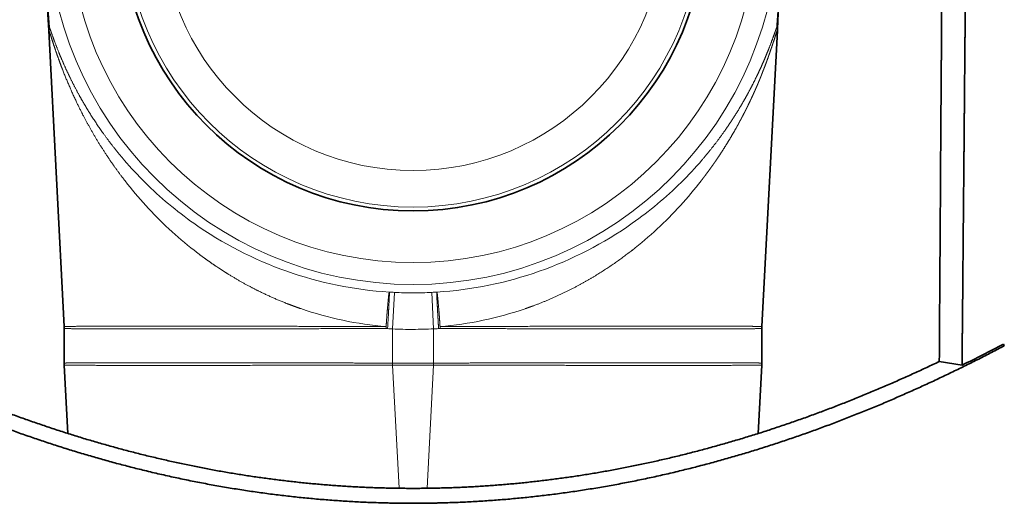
# Model space of a CAD drawing. Extents: x 25 to 383, y 51 to 280.
# Tile 8 of 11: x 334 to 361, y 200 to 213. Entities that reach past the tile are written whole.
import ezdxf

# ---------------------------------------------------------------- set-up
doc = ezdxf.new("R2010")
doc.units = 0
doc.layers.get('0').update_dxf_attribs({"lineweight": 13})

# ---------------------------------------------------------------- blocks, each defined once
blk = doc.blocks.new('BLOCK77')
at = {"color": 7, "lineweight": 35}
for p, q in [((-49.96, -208.85), (-51.26, -184.21)), ((51.26, -184.21), (49.96, -208.85)), ((-47.76, -250.83), (-49.89, -210.34)), ((47.76, -250.83), (49.89, -210.34))]:
    blk.add_line(p, q, dxfattribs=at)
at = {"color": 7, "lineweight": 35, "ltscale": 0.037131}
blk.add_line((-49.89, -210.34), (-49.96, -208.85), dxfattribs=at)
at = {"color": 7, "lineweight": 35, "ltscale": 0.037129}
blk.add_line((49.96, -208.85), (49.89, -210.34), dxfattribs=at)
at = {"color": 7, "lineweight": 13, "ltscale": 0.124981}
for p, q in [((-2.56, -246.16), (-2.81, -251.15)), ((2.81, -251.15), (2.56, -246.16))]:
    blk.add_line(p, q, dxfattribs=at)
at = {"color": 7, "lineweight": 35, "ltscale": 0.118453}
for p, q in [((-47.76, -251.09), (-47.76, -255.83)), ((47.76, -251.09), (47.76, -255.83))]:
    blk.add_line(p, q, dxfattribs=at)
at = {"color": 7, "lineweight": 13, "ltscale": 0.006669}
for p, q in [((-3.69, -251.09), (-3.69, -250.83)), ((3.69, -251.09), (3.69, -250.83))]:
    blk.add_line(p, q, dxfattribs=at)
at = {"color": 7, "lineweight": 13, "ltscale": 0.004981}
for p, q in [((-3.49, -251.11), (-3.69, -251.09)), ((3.69, -251.09), (3.49, -251.11))]:
    blk.add_line(p, q, dxfattribs=at)
at = {"color": 7, "lineweight": 13, "ltscale": 0.116955}
for p, q in [((-2.81, -251.15), (-2.81, -255.83)), ((2.81, -251.15), (2.81, -255.83))]:
    blk.add_line(p, q, dxfattribs=at)
at = {"color": 7, "lineweight": 35, "ltscale": 0.006551}
blk.add_line((80.82, -253.22), (80.95, -253.46), dxfattribs=at)
at = {"color": 7, "lineweight": 35, "ltscale": 0.234351}
blk.add_line((-47.26, -265.45), (-47.75, -256.09), dxfattribs=at)
at = {"color": 7, "lineweight": 13, "ltscale": 0.070134}
for p, q in [((-2.81, -255.83), (0, -255.83)), ((-2.81, -256.09), (0, -256.09)), ((2.81, -255.83), (0, -255.83)), ((0, -256.09), (2.81, -256.09))]:
    blk.add_line(p, q, dxfattribs=at)
at = {"color": 7, "lineweight": 13, "ltscale": 0.006543}
for p, q in [((-2.81, -256.09), (-2.81, -255.83)), ((2.81, -256.09), (2.81, -255.83))]:
    blk.add_line(p, q, dxfattribs=at)
at = {"color": 7, "lineweight": 13, "ltscale": 0.006542}
for p, q in [((-2.81, -256.09), (-2.81, -255.83)), ((2.81, -255.83), (2.81, -256.09))]:
    blk.add_line(p, q, dxfattribs=at)
at = {"color": 7, "lineweight": 13, "ltscale": 0.422089}
for p, q in [((-1.92, -272.95), (-2.81, -256.09)), ((1.92, -272.95), (2.81, -256.09))]:
    blk.add_line(p, q, dxfattribs=at)
at = {"color": 7, "lineweight": 35, "ltscale": 0.23435}
blk.add_line((47.26, -265.45), (47.75, -256.09), dxfattribs=at)
at = {"color": 7, "lineweight": 35, "ltscale": 0.006833}
blk.add_line((72.04, -255.61), (72.05, -255.33), dxfattribs=at)
at = {"color": 7, "lineweight": 35, "ltscale": 0.078855}
blk.add_line((75.16, -256.11), (72.04, -255.61), dxfattribs=at)
at = {"color": 7, "lineweight": 13}
for radius in [50.08, 47.08, 39.48, 34.48]:
    blk.add_circle((0, -195), radius, dxfattribs=at)
at = {"color": 7, "lineweight": 35}
blk.add_circle((0, -195), 40.01, dxfattribs=at)
at = {"color": 7, "lineweight": 13}
for centre, radius, start, end in [((-45.53, -208.62), 4.44, 183.0005, 196.7353), ((45.53, -208.62), 4.44, 343.2654, 356.9995), ((0.11, -193.93), 52.32, 220.7249, 225.3061), ((-0.11, -193.93), 52.32, 314.6936, 319.275), ((4.86, -196.42), 56.13, 217.9072, 222.3899), ((-0.03, -194.09), 52.11, 225.2924, 234.8685), ((-0.06, -193.97), 52.25, 305.145, 314.6945), ((-4.91, -196.37), 56.2, 317.6134, 322.0905), ((3.24, -197.96), 53.9, 222.3404, 231.9433), ((-3.32, -197.88), 54.01, 308.0669, 317.6503), ((0.05, -193.99), 52.23, 234.8575, 266.3761), ((-0.05, -193.99), 52.23, 273.6245, 305.142), ((0.06, -193.88), 52.34, 266.3751, 267.1327), ((0, -195), 51.22, 267.1328, 269.9999), ((0, -194.99), 51.23, 270, 272.8669), ((-0.04, -194.13), 52.09, 272.8666, 273.628), ((0.15, -203.46), 47.52, 250.9572, 265.3613), ((-0.14, -203.48), 47.5, 274.6345, 289.0442), ((-0.23, -204.66), 46.56, 265.9731, 266.8149), ((0, -195), 56.22, 267.1328, 269.9999), ((0, -194.99), 56.22, 270.0001, 272.8671), ((0.22, -204.63), 46.59, 273.1847, 274.026)]:
    blk.add_arc(centre, radius, start, end, dxfattribs=at)
at = {"color": 7, "lineweight": 35}
for centre, radius, start, end in [((-52.76, -251.09), 5, 360, 3), ((-52.76, -251.09), 5, 360, 3), ((52.76, -251.09), 5, 177.0001, 179.9999), ((52.76, -251.09), 5, 177, 180), ((52.76, -251.09), 5, 177, 180), ((-23.77, -54.71), 224.39, 296.1605, 297.7839), ((-42.76, -255.83), 5, 180, 183), ((-42.76, -255.83), 5, 180, 183.0005), ((42.76, -255.83), 5, 356.9995, 360), ((42.76, -255.83), 5, 357.0001, 359.9999), ((42.76, -255.83), 5, 356.9995, 360)]:
    blk.add_arc(centre, radius, start, end, dxfattribs=at)
for points, knots in [([(75.16, -256.11), (75.16, -255.94), (75.16, -255.77), (75.16, -255.6), (75.17, -255.26), (75.17, -254.93), (75.17, -254.76), (75.18, -253.76), (75.19, -252.76), (75.2, -251.92), (75.21, -250.23), (75.23, -248.55), (75.24, -247.75), (75.25, -246.55), (75.26, -245.37), (75.26, -245.03), (75.3, -241.02), (75.33, -237.01), (75.37, -233.2), (75.42, -227.76), (75.47, -222.32), (75.5, -218.39), (75.55, -213.29), (75.59, -208.19), (75.63, -204.68), (75.76, -189.77), (75.9, -174.83), (76, -163.22), (76.11, -151.23), (76.22, -139.22), (76.22, -138.94), (76.23, -138.22), (76.23, -137.49), (76.23, -137.26), (76.24, -136.18), (76.25, -135.1), (76.26, -134.4), (76.25, -133.52), (76.19, -132.65), (76.18, -132.48), (76.15, -132.14), (76.1, -131.8), (76.08, -131.63), (75.85, -130.27), (75.43, -128.95), (74.93, -127.84), (73.91, -126.19), (72.6, -124.78), (72.07, -124.28), (71.51, -123.83), (70.92, -123.42)], [0, 0, 0, 0, 0, 0, 1.201326, 1.201326, 1.201326, 2.392656, 2.392656, 2.392656, 8.352525, 8.352525, 8.352525, 14.426076, 14.426076, 14.426076, 16.813106, 16.813106, 16.813106, 43.010022, 43.010022, 43.010022, 55.461963, 55.461963, 55.461963, 79.225729, 79.225729, 79.225729, 161.158452, 161.158452, 161.158452, 163.683785, 163.683785, 163.683785, 166.297929, 166.297929, 166.297929, 171.253507, 171.253507, 171.253507, 172.461396, 172.461396, 172.461396, 173.669969, 173.669969, 173.669969, 182.126635, 182.126635, 182.126635, 187.179665, 187.179665, 187.179665, 187.179665, 187.179665, 187.179665]), ([(72.05, -255.33), (72.06, -252.74), (72.08, -250.14), (72.1, -247.49), (72.12, -243.86), (72.15, -240.2), (72.16, -239.11), (72.18, -235.92), (72.2, -232.7), (72.21, -230.46), (72.23, -227.42), (72.25, -224.42), (72.26, -223.49), (72.27, -221.85), (72.28, -220.21), (72.29, -219.39), (72.3, -217.73), (72.31, -216.08), (72.32, -215.25), (72.33, -213.56), (72.34, -211.87), (72.34, -211.13), (72.37, -207.68), (72.39, -204.21), (72.41, -201.57), (72.43, -197.92), (72.46, -194.25), (72.46, -193.27), (72.49, -190.11), (72.51, -186.92), (72.52, -184.75), (72.54, -181.72), (72.56, -178.72), (72.57, -177.91), (72.59, -173.95), (72.62, -170.03), (72.64, -166.98), (72.66, -163.76), (72.68, -160.53), (72.69, -160.34), (72.69, -159.19), (72.7, -157.98), (72.71, -156.9), (72.73, -154.18), (72.75, -151.19), (72.76, -149.36), (72.78, -146.12), (72.8, -143), (72.81, -141.62), (72.82, -139.9), (72.83, -138.33), (72.84, -137.94), (72.84, -137.35), (72.84, -136.78), (72.85, -136.58), (72.85, -136.19), (72.85, -135.8), (72.85, -135.61), (72.86, -135.03), (72.86, -134.44), (72.86, -134.05), (72.85, -133.4), (72.8, -132.74), (72.78, -132.49), (72.68, -131.83), (72.52, -131.18), (72.41, -130.79), (71.92, -129.48), (71.19, -128.27), (70.55, -127.48), (69.8, -126.8), (68.98, -126.23)], [0, 0, 0, 0, 0, 0, 25.095011, 25.095011, 25.095011, 34.360566, 34.360566, 34.360566, 55.033, 55.033, 55.033, 62.714489, 62.714489, 62.714489, 70.622777, 70.622777, 70.622777, 78.665816, 78.665816, 78.665816, 86.939088, 86.939088, 86.939088, 111.963936, 111.963936, 111.963936, 121.368063, 121.368063, 121.368063, 141.442841, 141.442841, 141.442841, 149.476173, 149.476173, 149.476173, 178.617818, 178.617818, 178.617818, 180.645195, 180.645195, 180.645195, 189.697214, 189.697214, 189.697214, 202.377053, 202.377053, 202.377053, 212.634699, 212.634699, 212.634699, 216.19524, 216.19524, 216.19524, 218.076681, 218.076681, 218.076681, 219.958122, 219.958122, 219.958122, 223.717543, 223.717543, 223.717543, 226.314885, 226.314885, 226.314885, 230.199136, 230.199136, 230.199136, 239.869821, 239.869821, 239.869821, 239.869821, 239.869821, 239.869821]), ([(-80.95, -253.46), (-66.94, -260.84), (-52.3, -267.01), (-37, -271.68), (-20.17, -274.51), (-3.25, -274.97), (-2.17, -274.99), (-1.08, -275), (0, -275)], [0, 0, 0, 0, 0, 0, 111.919152, 111.919152, 111.919152, 119.565496, 119.565496, 119.565496, 119.565496, 119.565496, 119.565496]), ([(80.95, -253.46), (66.94, -260.84), (52.3, -267.01), (37, -271.68), (20.17, -274.51), (3.25, -274.97), (2.17, -274.99), (1.08, -275), (0, -275)], [0, 0, 0, 0, 0, 0, 111.919152, 111.919152, 111.919152, 119.565683, 119.565683, 119.565683, 119.565683, 119.565683, 119.565683])]:
    blk.add_open_spline(points, degree=5, knots=knots, dxfattribs=at)
at = {"color": 7, "lineweight": 13}
for points, knots in [([(-51.14, -182.95), (-51.13, -183.22), (-51.13, -183.48), (-51.12, -183.77), (-51.09, -184.72), (-51.06, -185.74), (-51.03, -186.49), (-51, -187.49), (-50.95, -188.67), (-50.94, -188.91), (-50.91, -189.7), (-50.88, -190.58), (-50.85, -191.19), (-50.82, -192.03), (-50.77, -193.19), (-50.76, -193.36), (-50.74, -193.73), (-50.72, -194.12), (-50.71, -194.35), (-50.7, -194.7), (-50.68, -195.13), (-50.67, -195.26), (-50.66, -195.53), (-50.64, -195.83), (-50.64, -195.97), (-50.62, -196.24), (-50.61, -196.53), (-50.6, -196.68), (-50.59, -196.92), (-50.58, -197.17), (-50.57, -197.27), (-50.56, -197.48), (-50.55, -197.68), (-50.54, -197.79), (-50.53, -198.03), (-50.52, -198.25), (-50.51, -198.39), (-50.5, -198.62), (-50.49, -198.83), (-50.48, -198.92), (-50.47, -199.1), (-50.46, -199.26), (-50.46, -199.34), (-50.44, -199.77), (-50.42, -200.12), (-50.4, -200.38), (-50.38, -200.82), (-50.35, -201.22), (-50.34, -201.39), (-50.3, -202.11), (-50.27, -202.66), (-50.24, -203.05), (-50.21, -203.55), (-50.18, -204.03), (-50.17, -204.13), (-50.12, -205.07), (-50.06, -205.85), (-50.02, -206.46), (-49.96, -207.36), (-49.9, -208.19), (-49.88, -208.49), (-49.85, -208.95), (-49.82, -209.39), (-49.81, -209.57), (-49.79, -209.73), (-49.78, -209.9)], [0, 0, 0, 0, 0, 0, 18.988184, 18.988184, 18.988184, 63.621215, 63.621215, 63.621215, 73.710841, 73.710841, 73.710841, 97.811914, 97.811914, 97.811914, 101.773045, 101.773045, 101.773045, 106.329066, 106.329066, 106.329066, 108.44046, 108.44046, 108.44046, 110.147803, 110.147803, 110.147803, 111.469195, 111.469195, 111.469195, 112.341911, 112.341911, 112.341911, 113.214627, 113.214627, 113.214627, 114.352444, 114.352444, 114.352444, 115.303828, 115.303828, 115.303828, 116.264795, 116.264795, 116.264795, 120.471158, 120.471158, 120.471158, 123.818128, 123.818128, 123.818128, 135.875129, 135.875129, 135.875129, 139.476142, 139.476142, 139.476142, 167.404653, 167.404653, 167.404653, 182.969714, 182.969714, 182.969714, 193.097395, 193.097395, 193.097395, 193.097395, 193.097395, 193.097395]), ([(49.78, -209.9), (49.8, -209.7), (49.81, -209.49), (49.83, -209.27), (49.86, -208.84), (49.89, -208.38), (49.91, -208.14), (49.94, -207.67), (49.97, -207.17), (49.99, -206.93), (50.03, -206.37), (50.07, -205.77), (50.09, -205.44), (50.12, -204.98), (50.15, -204.49), (50.16, -204.36), (50.17, -204.23), (50.18, -204.09), (50.18, -204.07), (50.18, -204.02), (50.18, -203.97), (50.19, -203.95), (50.19, -203.87), (50.2, -203.8), (50.2, -203.77), (50.21, -203.62), (50.22, -203.46), (50.22, -203.37), (50.24, -203.07), (50.26, -202.76), (50.27, -202.56), (50.3, -202.19), (50.32, -201.77), (50.33, -201.59), (50.35, -201.26), (50.37, -200.89), (50.38, -200.73), (50.4, -200.37), (50.42, -199.97), (50.44, -199.74), (50.46, -199.38), (50.48, -198.93), (50.49, -198.8), (50.5, -198.57), (50.52, -198.32), (50.52, -198.23), (50.53, -198.04), (50.54, -197.84), (50.55, -197.73), (50.56, -197.47), (50.57, -197.21), (50.58, -197.07), (50.6, -196.74), (50.61, -196.47), (50.62, -196.32), (50.63, -196.04), (50.65, -195.79), (50.65, -195.67), (50.66, -195.41), (50.67, -195.18), (50.68, -195.06), (50.69, -194.77), (50.71, -194.52), (50.71, -194.38), (50.72, -194.16), (50.73, -193.95), (50.74, -193.88), (50.74, -193.73), (50.75, -193.58), (50.75, -193.51), (50.78, -193), (50.8, -192.55), (50.81, -192.19), (50.83, -191.74), (50.85, -191.33), (50.85, -191.24), (50.86, -191.04), (50.87, -190.84), (50.87, -190.76), (50.88, -190.54), (50.89, -190.34), (50.89, -190.2), (50.9, -190.01), (50.91, -189.82), (50.91, -189.74), (50.92, -189.65), (50.92, -189.56), (50.92, -189.54), (50.92, -189.51), (50.92, -189.47), (50.92, -189.45), (50.92, -189.42), (50.92, -189.4), (50.93, -189.38), (50.93, -189.36), (50.93, -189.33), (50.93, -189.32), (50.93, -189.28), (50.93, -189.24), (50.93, -189.21), (50.93, -189.16), (50.94, -189.11), (50.94, -189.1), (50.95, -188.7), (50.97, -188.33), (50.98, -188), (51, -187.38), (51.02, -186.8), (51.03, -186.52), (51.04, -186.1), (51.06, -185.69), (51.06, -185.54), (51.07, -185.24), (51.08, -184.95), (51.08, -184.83), (51.09, -184.53), (51.1, -184.23), (51.11, -184.15), (51.12, -183.81), (51.13, -183.48), (51.13, -183.3), (51.14, -183.12), (51.14, -182.95)], [0, 0, 0, 0, 0, 0, 18.035568, 18.035568, 18.035568, 36.076945, 36.076945, 36.076945, 53.400343, 53.400343, 53.400343, 73.150558, 73.150558, 73.150558, 78.633042, 78.633042, 78.633042, 79.737722, 79.737722, 79.737722, 80.842403, 80.842403, 80.842403, 83.261587, 83.261587, 83.261587, 87.724573, 87.724573, 87.724573, 95.711757, 95.711757, 95.711757, 101.377012, 101.377012, 101.377012, 105.385619, 105.385619, 105.385619, 109.762158, 109.762158, 109.762158, 111.509421, 111.509421, 111.509421, 112.456721, 112.456721, 112.456721, 113.414097, 113.414097, 113.414097, 114.915616, 114.915616, 114.915616, 116.825815, 116.825815, 116.825815, 118.810354, 118.810354, 118.810354, 121.425905, 121.425905, 121.425905, 124.968414, 124.968414, 124.968414, 127.259256, 127.259256, 127.259256, 129.567677, 129.567677, 129.567677, 143.604641, 143.604641, 143.604641, 148.599661, 148.599661, 148.599661, 153.625417, 153.625417, 153.625417, 159.647507, 159.647507, 159.647507, 164.347296, 164.347296, 164.347296, 165.14524, 165.14524, 165.14524, 165.928563, 165.928563, 165.928563, 166.711841, 166.711841, 166.711841, 167.49512, 167.49512, 167.49512, 168.961311, 168.961311, 168.961311, 170.784047, 170.784047, 170.784047, 193.642855, 193.642855, 193.642855, 215.42904, 215.42904, 215.42904, 228.362159, 228.362159, 228.362159, 241.931907, 241.931907, 241.931907, 256.810847, 256.810847, 256.810847, 274.749524, 274.749524, 274.749524, 274.749524, 274.749524, 274.749524]), ([(-49.78, -209.9), (-49.81, -209.85), (-49.83, -209.82), (-49.84, -209.8), (-49.87, -209.81), (-49.89, -209.88), (-49.89, -209.93), (-49.9, -210.02), (-49.89, -210.13), (-49.89, -210.15), (-49.89, -210.2), (-49.89, -210.25), (-49.89, -210.28), (-49.89, -210.31), (-49.89, -210.34)], [0, 0, 0, 0, 0, 0, 3.046332, 3.046332, 3.046332, 6.019854, 6.019854, 6.019854, 6.796582, 6.796582, 6.796582, 7.500562, 7.500562, 7.500562, 7.500562, 7.500562, 7.500562]), ([(-39.43, -230.9), (-40.17, -229.96), (-40.87, -229), (-41.55, -228.03), (-43.15, -225.61), (-44.57, -223.13), (-45.36, -221.64), (-46.33, -219.66), (-47.18, -217.68), (-47.38, -217.2), (-47.71, -216.4), (-48.02, -215.62), (-48.14, -215.31), (-48.47, -214.43), (-48.77, -213.57), (-48.96, -213.02), (-49.25, -212.16), (-49.49, -211.42), (-49.57, -211.15), (-49.7, -210.75), (-49.8, -210.48), (-49.83, -210.39), (-49.86, -210.31), (-49.88, -210.29), (-49.89, -210.3), (-49.89, -210.31), (-49.89, -210.34)], [0, 0, 0, 0, 0, 0, 9.488412, 9.488412, 9.488412, 23.418721, 23.418721, 23.418721, 27.988298, 27.988298, 27.988298, 30.971628, 30.971628, 30.971628, 36.57673, 36.57673, 36.57673, 40.260449, 40.260449, 40.260449, 42.729847, 42.729847, 42.729847, 44.194828, 44.194828, 44.194828, 44.194828, 44.194828, 44.194828]), ([(-39.54, -228.06), (-40.5, -226.95), (-41.41, -225.81), (-42.27, -224.65), (-43.61, -222.72), (-44.83, -220.75), (-45.29, -219.96), (-45.94, -218.79), (-46.55, -217.61), (-46.74, -217.23), (-47.31, -216.07), (-47.84, -214.92), (-48.16, -214.17), (-48.74, -212.76), (-49.23, -211.45), (-49.44, -210.86), (-49.63, -210.32), (-49.78, -209.9)], [0, 0, 0, 0, 0, 0, 12.031872, 12.031872, 12.031872, 19.895575, 19.895575, 19.895575, 23.788969, 23.788969, 23.788969, 31.424349, 31.424349, 31.424349, 38.38782, 38.38782, 38.38782, 38.38782, 38.38782, 38.38782]), ([(49.89, -210.34), (49.89, -210.26), (49.87, -210.27), (49.83, -210.37), (49.68, -210.81), (49.43, -211.61), (49.25, -212.16), (48.95, -213.05), (48.62, -213.99), (48.51, -214.31), (48.31, -214.85), (48.1, -215.39), (48.02, -215.6), (47.85, -216.04), (47.68, -216.48), (47.6, -216.68), (47.41, -217.14), (47.22, -217.6), (47.11, -217.85), (46.96, -218.2), (46.8, -218.56), (46.74, -218.68), (46.64, -218.92), (46.52, -219.17), (46.47, -219.29), (46.35, -219.54), (46.24, -219.78), (46.19, -219.89), (46.07, -220.14), (45.95, -220.39), (45.89, -220.51), (45.71, -220.88), (45.53, -221.25), (45.4, -221.49), (45.23, -221.82), (45.06, -222.15), (45.03, -222.22), (44.97, -222.32), (44.91, -222.43), (44.9, -222.46), (44.86, -222.54), (44.81, -222.62), (44.79, -222.65), (44.64, -222.94), (44.48, -223.23), (44.36, -223.46), (44.2, -223.74), (44.03, -224.03), (44.01, -224.07), (43.96, -224.15), (43.92, -224.23), (43.89, -224.27), (43.83, -224.38), (43.77, -224.49), (43.73, -224.56), (43.66, -224.66), (43.59, -224.78), (43.57, -224.82), (43.15, -225.52), (42.72, -226.23), (42.3, -226.89), (41.82, -227.6), (41.34, -228.31), (41.29, -228.38), (41.21, -228.49), (41.12, -228.61), (41.08, -228.67), (40.95, -228.85), (40.82, -229.04), (40.75, -229.13), (40.57, -229.38), (40.4, -229.62), (40.3, -229.75), (40.08, -230.05), (39.85, -230.35), (39.71, -230.54), (39.57, -230.72), (39.43, -230.9)], [0, 0, 0, 0, 0, 0, 5.712325, 5.712325, 5.712325, 14.08462, 14.08462, 14.08462, 18.24894, 18.24894, 18.24894, 20.925321, 20.925321, 20.925321, 23.634417, 23.634417, 23.634417, 26.503702, 26.503702, 26.503702, 27.950509, 27.950509, 27.950509, 29.397316, 29.397316, 29.397316, 30.902473, 30.902473, 30.902473, 32.364405, 32.364405, 32.364405, 35.288256, 35.288256, 35.288256, 36.284033, 36.284033, 36.284033, 36.774213, 36.774213, 36.774213, 37.282279, 37.282279, 37.282279, 40.249477, 40.249477, 40.249477, 40.738358, 40.738358, 40.738358, 41.227238, 41.227238, 41.227238, 42.205423, 42.205423, 42.205423, 42.714627, 42.714627, 42.714627, 50.661331, 50.661331, 50.661331, 51.375885, 51.375885, 51.375885, 52.121818, 52.121818, 52.121818, 53.69354, 53.69354, 53.69354, 55.160772, 55.160772, 55.160772, 57.429305, 57.429305, 57.429305, 57.429305, 57.429305, 57.429305]), ([(39.54, -228.06), (40.5, -226.95), (41.41, -225.81), (42.27, -224.66), (43.35, -223.1), (44.34, -221.53), (44.58, -221.14), (45.05, -220.35), (45.5, -219.57), (45.72, -219.18), (46.14, -218.4), (46.55, -217.61), (46.74, -217.23), (47.12, -216.45), (47.48, -215.69), (47.66, -215.31), (47.99, -214.56), (48.3, -213.82), (48.45, -213.46), (48.87, -212.42), (49.23, -211.45), (49.45, -210.85), (49.63, -210.32), (49.78, -209.9)], [0, 0, 0, 0, 0, 0, 15.571277, 15.571277, 15.571277, 20.707209, 20.707209, 20.707209, 25.847186, 25.847186, 25.847186, 30.944102, 30.944102, 30.944102, 36.00756, 36.00756, 36.00756, 41.013575, 41.013575, 41.013575, 50.621273, 50.621273, 50.621273, 50.621273, 50.621273, 50.621273]), ([(49.78, -209.9), (49.83, -209.8), (49.86, -209.77), (49.88, -209.81), (49.9, -209.93), (49.89, -210.15), (49.89, -210.19), (49.89, -210.23), (49.89, -210.28), (49.89, -210.29), (49.89, -210.3), (49.89, -210.31), (49.89, -210.32), (49.89, -210.33), (49.89, -210.34)], [0, 0, 0, 0, 0, 0, 4.194277, 4.194277, 4.194277, 4.973234, 4.973234, 4.973234, 5.098446, 5.098446, 5.098446, 5.223659, 5.223659, 5.223659, 5.223659, 5.223659, 5.223659]), ([(-15.36, -248.38), (-16.02, -248.16), (-16.67, -247.92), (-17.31, -247.67), (-19.22, -246.9), (-21.06, -246.04), (-22.27, -245.42), (-23.74, -244.61), (-25.16, -243.74), (-25.45, -243.57), (-26.01, -243.22), (-26.56, -242.85), (-26.84, -242.67), (-27.65, -242.12), (-28.45, -241.56), (-28.97, -241.18), (-29.48, -240.79), (-29.98, -240.39)], [0, 0, 0, 0, 0, 0, 4.962772, 4.962772, 4.962772, 14.735105, 14.735105, 14.735105, 17.162145, 17.162145, 17.162145, 19.584729, 19.584729, 19.584729, 24.349849, 24.349849, 24.349849, 24.349849, 24.349849, 24.349849]), ([(29.98, -240.39), (27.69, -242.19), (25.24, -243.85), (22.64, -245.35), (19.58, -246.82), (16.36, -248.03), (16.02, -248.15), (15.69, -248.27), (15.36, -248.38)], [0, 0, 0, 0, 0, 0, 27.510403, 27.510403, 27.510403, 30.647286, 30.647286, 30.647286, 30.647286, 30.647286, 30.647286]), ([(-3.69, -250.83), (-3.65, -250.14), (-3.6, -249.42), (-3.54, -248.71), (-3.46, -247.78), (-3.39, -247.04), (-3.37, -246.85), (-3.34, -246.54), (-3.31, -246.34), (-3.3, -246.27), (-3.28, -246.18), (-3.26, -246.13), (-3.26, -246.12), (-3.26, -246.12), (-3.25, -246.12)], [0, 0, 0, 0, 0, 0, 6.162605, 6.162605, 6.162605, 8.413687, 8.413687, 8.413687, 10.564612, 10.564612, 10.564612, 11.479366, 11.479366, 11.479366, 11.479366, 11.479366, 11.479366]), ([(-3.49, -251.11), (-3.43, -250.1), (-3.37, -249.1), (-3.32, -248.11), (-3.26, -246.94), (-3.24, -246.31), (-3.24, -246.2), (-3.25, -246.13), (-3.25, -246.12), (-3.25, -246.12), (-3.25, -246.12), (-3.25, -246.12)], [0, 0, 0, 0, 0, 0, 7.155744, 7.155744, 7.155744, 9.3781, 9.3781, 9.3781, 9.488214, 9.488214, 9.488214, 9.488214, 9.488214, 9.488214]), ([(3.69, -250.83), (3.67, -250.41), (3.64, -249.99), (3.61, -249.57), (3.54, -248.67), (3.46, -247.78), (3.42, -247.34), (3.36, -246.73), (3.31, -246.32), (3.29, -246.23), (3.27, -246.16), (3.26, -246.13), (3.26, -246.12), (3.26, -246.12), (3.25, -246.12)], [0, 0, 0, 0, 0, 0, 2.386837, 2.386837, 2.386837, 5.168015, 5.168015, 5.168015, 6.112668, 6.112668, 6.112668, 6.348117, 6.348117, 6.348117, 6.348117, 6.348117, 6.348117]), ([(3.49, -251.11), (3.46, -250.5), (3.42, -249.9), (3.39, -249.32), (3.33, -248.29), (3.28, -247.31), (3.26, -246.92), (3.24, -246.44), (3.25, -246.19), (3.25, -246.15), (3.25, -246.13), (3.25, -246.12), (3.25, -246.12), (3.25, -246.12), (3.25, -246.12)], [0, 0, 0, 0, 0, 0, 3.380617, 3.380617, 3.380617, 5.892773, 5.892773, 5.892773, 6.524783, 6.524783, 6.524783, 6.565401, 6.565401, 6.565401, 6.565401, 6.565401, 6.565401]), ([(-47.76, -250.83), (-47.77, -250.82), (-47.43, -250.81), (-46.76, -250.8), (-44.4, -250.78), (-40.55, -250.78), (-37.88, -250.77), (-30.21, -250.77), (-21.23, -250.79), (-15.48, -250.79), (-9.59, -250.81), (-3.69, -250.83)], [0, 0, 0, 0, 0, 0, 17.576729, 17.576729, 17.576729, 43.40563, 43.40563, 43.40563, 85.402279, 85.402279, 85.402279, 85.402279, 85.402279, 85.402279]), ([(-3.69, -251.09), (-9.1, -251.11), (-14.49, -251.12), (-19.8, -251.13), (-29.99, -251.15), (-38.49, -251.14), (-42.19, -251.14), (-45.79, -251.13), (-47.37, -251.11), (-47.63, -251.1), (-47.76, -251.1), (-47.76, -251.09)], [0, 0, 0, 0, 0, 0, 47.122089, 47.122089, 47.122089, 95.217267, 95.217267, 95.217267, 110.596238, 110.596238, 110.596238, 110.596238, 110.596238, 110.596238]), ([(3.69, -250.83), (10.26, -250.81), (16.81, -250.79), (23.19, -250.78), (33.4, -250.77), (41.23, -250.78), (43.97, -250.78), (46.49, -250.79), (47.53, -250.81), (47.69, -250.82), (47.76, -250.82), (47.76, -250.83)], [0, 0, 0, 0, 0, 0, 57.370561, 57.370561, 57.370561, 98.869034, 98.869034, 98.869034, 110.960403, 110.960403, 110.960403, 110.960403, 110.960403, 110.960403]), ([(3.69, -251.09), (9.1, -251.11), (14.49, -251.12), (19.8, -251.13), (29.99, -251.15), (38.49, -251.14), (42.19, -251.14), (45.79, -251.13), (47.37, -251.11), (47.63, -251.1), (47.76, -251.1), (47.76, -251.09)], [0, 0, 0, 0, 0, 0, 47.122089, 47.122089, 47.122089, 95.217267, 95.217267, 95.217267, 110.596238, 110.596238, 110.596238, 110.596238, 110.596238, 110.596238]), ([(-47.76, -255.83), (-47.76, -255.83), (-47.76, -255.83), (-47.76, -255.83), (-47.75, -255.83), (-47.75, -255.83), (-47.75, -255.83), (-47.74, -255.82), (-47.73, -255.82), (-47.73, -255.82), (-47.71, -255.82), (-47.7, -255.82), (-47.69, -255.82), (-47.67, -255.82), (-47.65, -255.82), (-47.64, -255.82), (-47.61, -255.82), (-47.58, -255.82), (-47.56, -255.82), (-47.51, -255.81), (-47.45, -255.81), (-47.42, -255.81), (-47.35, -255.81), (-47.27, -255.81), (-47.22, -255.81), (-47.12, -255.81), (-47.02, -255.81), (-46.97, -255.81), (-46.88, -255.8), (-46.8, -255.8), (-46.79, -255.8), (-46.74, -255.8), (-46.7, -255.8), (-46.66, -255.8), (-45.49, -255.79), (-43.58, -255.78), (-41.08, -255.78), (-37.61, -255.77), (-33.67, -255.77), (-33.1, -255.77), (-30.56, -255.78), (-27.88, -255.78), (-25.77, -255.78), (-22.78, -255.78), (-19.65, -255.79), (-18.77, -255.79), (-16.93, -255.79), (-15.05, -255.8), (-14.15, -255.8), (-11.32, -255.8), (-8.45, -255.81), (-6.57, -255.82), (-4.69, -255.82), (-2.81, -255.83)], [0, 0, 0, 0, 0, 0, 0.653462, 0.653462, 0.653462, 1.947172, 1.947172, 1.947172, 3.098889, 3.098889, 3.098889, 4.250612, 4.250612, 4.250612, 5.402335, 5.402335, 5.402335, 6.965789, 6.965789, 6.965789, 8.584372, 8.584372, 8.584372, 10.471416, 10.471416, 10.471416, 12.400745, 12.400745, 12.400745, 13.363847, 13.363847, 13.363847, 14.123375, 14.123375, 14.123375, 51.894146, 51.894146, 51.894146, 58.307018, 58.307018, 58.307018, 79.472537, 79.472537, 79.472537, 87.539269, 87.539269, 87.539269, 96.349729, 96.349729, 96.349729, 112.830005, 112.830005, 112.830005, 112.830005, 112.830005, 112.830005]), ([(-47.75, -256.09), (-47.75, -256.09), (-47.75, -256.09), (-47.75, -256.09), (-47.75, -256.09), (-47.75, -256.09), (-47.75, -256.09), (-47.75, -256.09), (-47.75, -256.09), (-47.74, -256.09), (-47.74, -256.09), (-47.74, -256.09), (-47.73, -256.09), (-47.72, -256.09), (-47.7, -256.1), (-47.7, -256.1), (-47.67, -256.1), (-47.64, -256.1), (-47.63, -256.1), (-47.26, -256.11), (-46.24, -256.12), (-44.7, -256.13), (-39.81, -256.14), (-32.68, -256.15), (-27.93, -256.14), (-20.09, -256.13), (-11.79, -256.11), (-8.81, -256.11), (-5.81, -256.1), (-2.81, -256.09)], [0, 0, 0, 0, 0, 0, 0.339356, 0.339356, 0.339356, 0.83131, 0.83131, 0.83131, 1.323264, 1.323264, 1.323264, 2.307171, 2.307171, 2.307171, 3.891986, 3.891986, 3.891986, 5.587637, 5.587637, 5.587637, 38.585221, 38.585221, 38.585221, 86.143915, 86.143915, 86.143915, 112.248917, 112.248917, 112.248917, 112.248917, 112.248917, 112.248917]), ([(2.81, -255.83), (7.37, -255.81), (11.93, -255.8), (16.43, -255.79), (22.72, -255.78), (28.62, -255.78), (30.34, -255.77), (34.7, -255.77), (38.65, -255.77), (40.89, -255.78), (44.29, -255.78), (46.53, -255.8), (47.23, -255.81), (47.67, -255.81), (47.75, -255.83), (47.76, -255.83), (47.76, -255.83), (47.76, -255.83)], [0, 0, 0, 0, 0, 0, 32.335677, 32.335677, 32.335677, 46.016563, 46.016563, 46.016563, 68.177078, 68.177078, 68.177078, 84.795873, 84.795873, 84.795873, 86.164273, 86.164273, 86.164273, 86.164273, 86.164273, 86.164273]), ([(2.81, -256.09), (7.37, -256.1), (11.93, -256.11), (16.43, -256.12), (22.71, -256.14), (28.62, -256.14), (30.33, -256.14), (34.69, -256.14), (38.64, -256.14), (40.88, -256.14), (44.29, -256.13), (46.52, -256.12), (47.22, -256.11), (47.66, -256.1), (47.74, -256.09), (47.75, -256.09), (47.75, -256.09), (47.75, -256.09)], [0, 0, 0, 0, 0, 0, 32.337629, 32.337629, 32.337629, 46.01235, 46.01235, 46.01235, 68.181273, 68.181273, 68.181273, 84.805151, 84.805151, 84.805151, 86.158258, 86.158258, 86.158258, 86.158258, 86.158258, 86.158258])]:
    blk.add_open_spline(points, degree=5, knots=knots, dxfattribs=at)
at = {"color": 7, "lineweight": 35}
for points in [[(-36.43, -268.49), (-43.8, -266.69), (-51.06, -264.46), (-58.2, -261.84), (-65.19, -258.88), (-72.04, -255.61)], [(36.43, -268.49), (43.8, -266.69), (51.06, -264.46), (58.2, -261.84), (65.19, -258.88), (72.04, -255.61)], [(0, -272.96), (-7.36, -272.96), (-14.72, -272.5), (-22.04, -271.59), (-29.28, -270.24), (-36.43, -268.49)], [(0, -272.96), (7.36, -272.96), (14.72, -272.5), (22.04, -271.59), (29.28, -270.24), (36.43, -268.49)]]:
    blk.add_open_spline(points, degree=5, dxfattribs=at)

msp = doc.modelspace()

# ---------------------------------------------------------------- block references
at = {"lineweight": 0, "xscale": 0.2, "yscale": 0.2, "zscale": 0.2}
msp.add_blockref('BLOCK77', (345.044, 254.917), dxfattribs=at)

doc.saveas('drawing.dxf')
